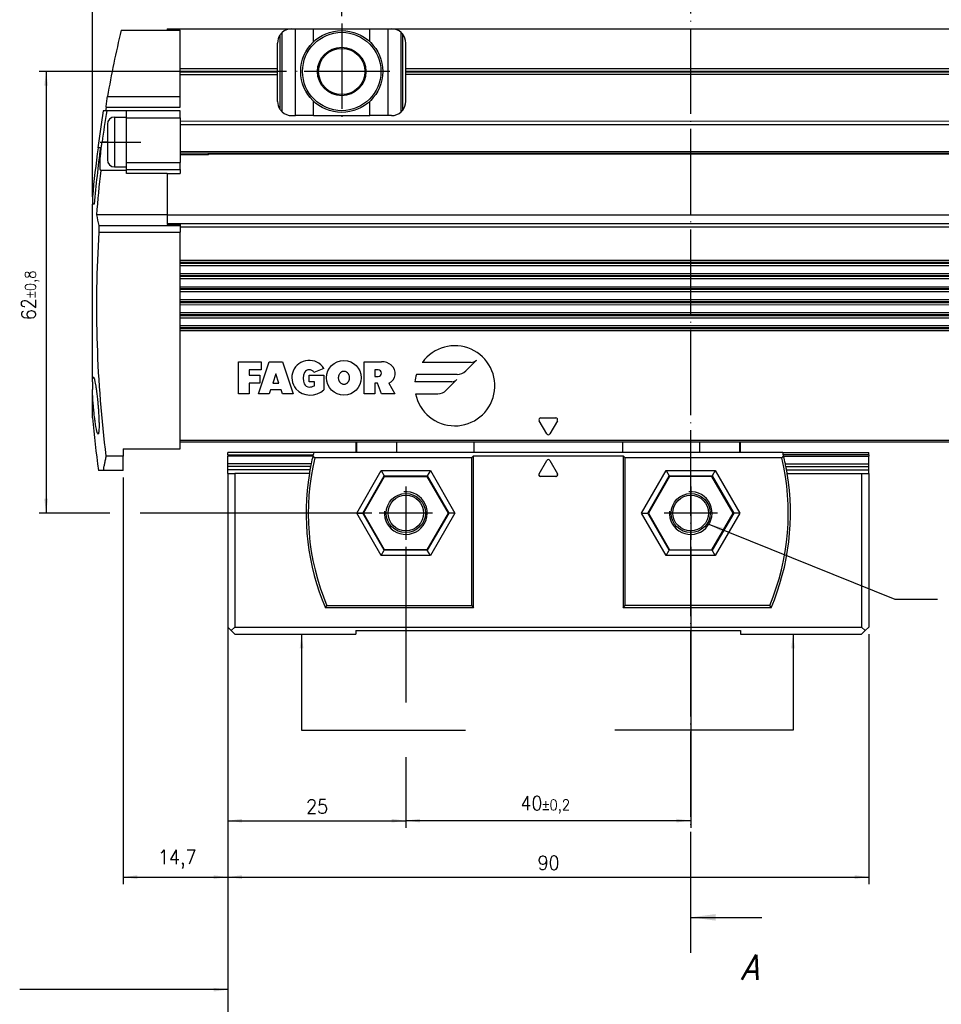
# Model space of a CAD drawing. Header units: millimetres. Extents: x -285 to 1270, y -233 to 203.
# Tile 3 of 26: x -174 to -44, y -93 to 45. Entities that reach past the tile are written whole.
import ezdxf

# ---------------------------------------------------------------- set-up
doc = ezdxf.new("R2010")
doc.units = ezdxf.units.MM
doc.linetypes.add('DOT_CENTER', pattern=[14, 12, -1, 0, -1])
doc.layers.add('1', color=7, linetype='Continuous')
doc.styles.add('CONVERTER_11', font='txt.shx', dxfattribs={"width": 0.9})
doc.styles.add('CONVERTER_14', font='txt.shx', dxfattribs={"width": 0.9, "oblique": 15})
doc.dimstyles.new('ME10_DIM_27', dxfattribs={"dimtxt": 2, "dimasz": 2, "dimexe": 1, "dimexo": 1, "dimgap": 1, "dimtad": 1, "dimdsep": 46, "dimtxsty": 'CONVERTER_11', "dimsah": 1, "dimcen": 0.09, "dimclrd": 2, "dimclre": 2, "dimclrt": 2, "dimadec": 0, "dimazin": 0, "dimtol": 1, "dimtp": 0.2, "dimtm": 0.2, "dimtfac": 0.75, "dimtdec": 0, "dimtix": 1, "dimtmove": 0, "dimatfit": 3, "dimfxl": 1, "dimtolj": 1, "dimtzin": 0, "dimarcsym": 0})
doc.dimstyles.new('ME10_DIM_28', dxfattribs={"dimtxt": 2, "dimasz": 2, "dimexe": 1, "dimexo": 1, "dimgap": 1, "dimtad": 1, "dimdsep": 46, "dimtxsty": 'CONVERTER_11', "dimsah": 1, "dimcen": 0.09, "dimclrd": 2, "dimclre": 2, "dimclrt": 2, "dimadec": 0, "dimazin": 0, "dimtfac": 1, "dimtdec": 4, "dimtix": 1, "dimtmove": 0, "dimatfit": 3, "dimfxl": 1, "dimtolj": 1, "dimtzin": 0, "dimarcsym": 0})
doc.dimstyles.new('ME10_DIM_29', dxfattribs={"dimtxt": 2, "dimasz": 2, "dimexe": 1, "dimexo": 1, "dimgap": 1, "dimtad": 1, "dimdsep": 46, "dimtxsty": 'CONVERTER_11', "dimsah": 1, "dimcen": 0.09, "dimclrd": 2, "dimclre": 2, "dimclrt": 2, "dimadec": 0, "dimazin": 0, "dimtfac": 1, "dimtdec": 4, "dimtix": 1, "dimtmove": 0, "dimatfit": 3, "dimfxl": 1, "dimtolj": 1, "dimtzin": 0, "dimarcsym": 0})
doc.dimstyles.new('ME10_DIM_30', dxfattribs={"dimtxt": 2, "dimasz": 2, "dimexe": 1, "dimexo": 1, "dimgap": 1, "dimtad": 1, "dimdsep": 46, "dimtxsty": 'CONVERTER_11', "dimsah": 1, "dimcen": 0.09, "dimclrd": 2, "dimclre": 2, "dimclrt": 2, "dimadec": 0, "dimazin": 0, "dimtfac": 1, "dimtdec": 4, "dimtix": 1, "dimtmove": 0, "dimatfit": 3, "dimfxl": 1, "dimtolj": 1, "dimtzin": 0, "dimarcsym": 0})
doc.dimstyles.new('ME10_DIM_31', dxfattribs={"dimtxt": 2, "dimasz": 2, "dimexe": 1, "dimexo": 1, "dimgap": 1, "dimtad": 1, "dimdsep": 46, "dimtxsty": 'CONVERTER_11', "dimsah": 1, "dimcen": 0.09, "dimclrd": 2, "dimclre": 2, "dimclrt": 2, "dimadec": 0, "dimazin": 0, "dimtol": 1, "dimtp": 0.8, "dimtm": 0.8, "dimtfac": 0.75, "dimtdec": 0, "dimtix": 1, "dimtmove": 0, "dimatfit": 3, "dimfxl": 1, "dimtolj": 1, "dimtzin": 0, "dimarcsym": 0})
doc.dimstyles.new('ME10_DIM_36', dxfattribs={"dimtxt": 2, "dimasz": 2, "dimexe": 1, "dimexo": 1, "dimgap": 1, "dimtad": 1, "dimdsep": 46, "dimtxsty": 'CONVERTER_11', "dimsah": 1, "dimcen": 0.09, "dimclrd": 2, "dimclre": 2, "dimclrt": 2, "dimadec": 0, "dimazin": 0, "dimtol": 1, "dimtp": 0.25, "dimtm": 0.25, "dimtfac": 0.75, "dimtdec": 0, "dimtix": 1, "dimtmove": 0, "dimatfit": 3, "dimfxl": 1, "dimtolj": 1, "dimtzin": 0, "dimarcsym": 0})
doc.dimstyles.get("Standard").update_dxf_attribs({"dimtxt": 0.18, "dimasz": 0.18, "dimexe": 0.18, "dimexo": 0.0625, "dimgap": 0.09, "dimtad": 0, "dimtih": 1, "dimtoh": 1, "dimdec": 4, "dimzin": 0, "dimdsep": 46, "dimtxsty": 'Standard', "dimcen": 0.09, "dimadec": 0, "dimazin": 0, "dimtfac": 1, "dimtdec": 4, "dimtofl": 0, "dimtmove": 0, "dimatfit": 3, "dimfxl": 1, "dimtolj": 1, "dimtzin": 0, "dimarcsym": 0})

# ---------------------------------------------------------------- blocks, each defined once
blk = doc.blocks.new('CABEZA__9', base_point=(-144.4, -41.42))
at = {"color": 7, "linetype": 'Continuous'}
for p, q in [((-126.4, -14.42), (-126.4, -15.92)), ((-72.4, -15.92), (-72.4, -14.42)), ((-144.4, -16.25), (-144.4, -15.92)), ((-132.32, -15.92), (-144.4, -15.92)), ((-144.4, -16.25), (-144.4, -16.44)), ((-144.4, -17.49), (-144.4, -16.44)), ((-126.4, -15.92), (-132.32, -15.92)), ((-126.28, -15.92), (-126.4, -15.92)), ((-120.64, -15.92), (-126.28, -15.92)), ((-109.8, -15.92), (-120.64, -15.92)), ((-109.9, -16.37), (-110.2, -16.67)), ((-109.9, -37.72), (-109.9, -16.37)), ((-109.9, -16.37), (-88.9, -16.37)), ((-89, -15.92), (-109.8, -15.92)), ((-78.16, -15.92), (-89, -15.92)), ((-88.9, -16.37), (-88.9, -37.72)), ((-88.6, -16.67), (-88.9, -16.37)), ((-72.52, -15.92), (-78.16, -15.92)), ((-72.4, -15.92), (-72.52, -15.92)), ((-66.48, -15.92), (-72.4, -15.92)), ((-66.48, -15.92), (-54.4, -15.92)), ((-54.4, -16.24), (-54.4, -15.92)), ((-54.4, -16.24), (-54.4, -16.43)), ((-54.4, -17.49), (-54.4, -16.43)), ((-144.4, -17.88), (-144.4, -17.49)), ((-144.4, -18.37), (-144.4, -17.88)), ((-110.2, -16.67), (-132.2, -16.67)), ((-110.2, -16.67), (-110.2, -37.42)), ((-100.7, -18.91), (-99.62, -17.02)), ((-100.68, -18.89), (-99.62, -17.05)), ((-99.18, -17.02), (-98.09, -18.91)), ((-99.18, -17.05), (-98.12, -18.89)), ((-88.6, -37.42), (-88.6, -16.67)), ((-66.6, -16.67), (-88.6, -16.67)), ((-54.4, -17.87), (-54.4, -17.49)), ((-54.4, -18.36), (-54.4, -17.87)), ((-144.4, -18.87), (-144.4, -18.37)), ((-144.4, -18.87), (-144.4, -40.42)), ((-144.4, -18.87), (-143.4, -18.87)), ((-143.4, -18.87), (-143.4, -40.42)), ((-132.94, -18.87), (-143.4, -18.87)), ((-125.35, -24.42), (-122.37, -19.27)), ((-122.85, -18.45), (-122.42, -19.2)), ((-122.42, -19.2), (-122.37, -19.27)), ((-122.37, -19.27), (-116.43, -19.27)), ((-116.43, -19.27), (-116.38, -19.2)), ((-116.43, -19.27), (-113.45, -24.42)), ((-115.95, -18.45), (-116.38, -19.2)), ((-98.31, -19.28), (-100.49, -19.28)), ((-98.33, -19.27), (-100.47, -19.27)), ((-82.37, -19.27), (-85.34, -24.42)), ((-82.85, -18.44), (-82.42, -19.19)), ((-82.42, -19.19), (-82.37, -19.27)), ((-76.42, -19.27), (-82.37, -19.27)), ((-76.42, -19.27), (-76.38, -19.19)), ((-73.45, -24.42), (-76.42, -19.27)), ((-75.95, -18.44), (-76.38, -19.19)), ((-65.86, -18.87), (-55.4, -18.86)), ((-55.4, -18.86), (-55.4, -40.42)), ((-55.4, -18.86), (-54.4, -18.86)), ((-54.4, -18.86), (-54.4, -18.36)), ((-54.4, -18.86), (-54.4, -40.42)), ((-126.3, -24.42), (-125.43, -24.42)), ((-125.43, -24.42), (-125.35, -24.42)), ((-122.37, -29.57), (-125.35, -24.42)), ((-113.45, -24.42), (-116.43, -29.57)), ((-113.36, -24.42), (-113.45, -24.42)), ((-112.5, -24.42), (-113.36, -24.42)), ((-86.3, -24.42), (-85.43, -24.42)), ((-85.43, -24.42), (-85.34, -24.42)), ((-85.34, -24.42), (-82.37, -29.57)), ((-76.42, -29.57), (-73.45, -24.42)), ((-73.36, -24.42), (-73.45, -24.42)), ((-72.5, -24.42), (-73.36, -24.42)), ((-122.85, -30.4), (-122.42, -29.65)), ((-122.42, -29.65), (-122.37, -29.57)), ((-116.43, -29.57), (-122.37, -29.57)), ((-116.38, -29.65), (-116.43, -29.57)), ((-115.95, -30.4), (-116.38, -29.65)), ((-82.85, -30.4), (-82.41, -29.65)), ((-82.41, -29.65), (-82.37, -29.57)), ((-82.37, -29.57), (-76.42, -29.57)), ((-76.38, -29.65), (-76.42, -29.57)), ((-75.95, -30.4), (-76.38, -29.65)), ((-109.9, -37.72), (-130.69, -37.72)), ((-130.49, -37.42), (-110.2, -37.42)), ((-110.2, -37.42), (-109.9, -37.72)), ((-88.9, -37.72), (-88.6, -37.42)), ((-68.11, -37.72), (-88.9, -37.72)), ((-68.31, -37.42), (-88.6, -37.42)), ((-143.9, -40.92), (-144.4, -40.42)), ((-143.9, -40.92), (-143.4, -40.42)), ((-143.9, -40.92), (-143.4, -41.42)), ((-143.4, -40.42), (-55.4, -40.42)), ((-143.4, -41.42), (-126.4, -41.42)), ((-126.4, -40.92), (-72.4, -40.92)), ((-126.4, -40.92), (-126.4, -41.42)), ((-72.4, -40.92), (-72.4, -41.42)), ((-72.4, -41.42), (-55.4, -41.42)), ((-55.4, -40.42), (-54.9, -40.92)), ((-54.9, -40.92), (-55.4, -41.42)), ((-54.4, -40.42), (-54.9, -40.92))]:
    blk.add_line(p, q, dxfattribs=at)
at = {"color": 3, "linetype": 'Continuous'}
for p, q in [((-126.28, -15.92), (-126.28, -14.42)), ((-120.64, -15.92), (-120.64, -14.42)), ((-109.8, -15.92), (-109.8, -14.42)), ((-89, -14.42), (-89, -15.92)), ((-78.16, -14.42), (-78.16, -15.92)), ((-72.52, -15.92), (-72.52, -14.42)), ((-144.4, -16.25), (-132.4, -16.25)), ((-132.45, -16.44), (-144.4, -16.44)), ((-54.4, -16.24), (-66.4, -16.24)), ((-66.35, -16.43), (-54.4, -16.43)), ((-132.68, -17.49), (-144.4, -17.49)), ((-132.76, -17.88), (-144.4, -17.88)), ((-99.62, -17.02), (-99.62, -17.05)), ((-99.18, -17.02), (-99.18, -17.05)), ((-66.11, -17.49), (-54.4, -17.49)), ((-66.04, -17.87), (-54.4, -17.87)), ((-132.86, -18.37), (-144.4, -18.37)), ((-126.3, -24.42), (-122.85, -18.45)), ((-125.43, -24.42), (-122.42, -19.2)), ((-122.85, -18.45), (-115.95, -18.45)), ((-122.42, -19.2), (-116.38, -19.2)), ((-116.38, -19.2), (-113.36, -24.42)), ((-115.95, -18.45), (-112.5, -24.42)), ((-100.7, -18.91), (-100.68, -18.89)), ((-100.49, -19.28), (-100.47, -19.27)), ((-98.33, -19.27), (-98.31, -19.28)), ((-98.12, -18.89), (-98.09, -18.91)), ((-86.3, -24.42), (-82.85, -18.44)), ((-85.43, -24.42), (-82.42, -19.19)), ((-82.85, -18.44), (-75.95, -18.44)), ((-82.42, -19.19), (-76.38, -19.19)), ((-76.38, -19.19), (-73.36, -24.42)), ((-75.95, -18.44), (-72.5, -24.42)), ((-65.94, -18.37), (-54.4, -18.36)), ((-122.85, -30.4), (-126.3, -24.42)), ((-122.42, -29.65), (-125.43, -24.42)), ((-113.36, -24.42), (-116.38, -29.65)), ((-112.5, -24.42), (-115.95, -30.4)), ((-82.85, -30.4), (-86.3, -24.42)), ((-82.41, -29.65), (-85.43, -24.42)), ((-73.36, -24.42), (-76.38, -29.65)), ((-72.5, -24.42), (-75.95, -30.4)), ((-115.95, -30.4), (-122.85, -30.4)), ((-116.38, -29.65), (-122.42, -29.65)), ((-75.95, -30.4), (-82.85, -30.4)), ((-76.38, -29.65), (-82.41, -29.65))]:
    blk.add_line(p, q, dxfattribs=at)
at = {"color": 7, "linetype": 'Continuous'}
for centre, radius in [((-119.4, -24.42), 2.75), ((-119.4, -24.42), 2.5), ((-79.4, -24.42), 2.75), ((-79.4, -24.42), 2.5)]:
    blk.add_circle(centre, radius, dxfattribs=at)
for centre, radius, start, end in [((-99.4, -24.42), 34, 166.4206, 168.2419), ((-99.4, -24.42), 34, 166.3082, 166.4206), ((-99.4, -24.42), 34, 166.0884, 166.3082), ((-99.4, -24.42), 34, 165.5264, 166.0884), ((-99.4, -24.42), 34, 13.9194, 14.4814), ((-99.4, -24.42), 34, 13.6996, 13.9194), ((-99.4, -24.42), 34, 13.5871, 13.6996), ((-99.4, -24.42), 34, 11.7659, 13.5871), ((-99.4, -24.42), 33.7, 166.7086, 202.6946), ((-99.4, -24.42), 34, 168.9004, 169.7472), ((-99.4, -24.42), 34, 168.2419, 168.9004), ((-99.4, -17.15), 0.25, 30.0039, 150.0039), ((-99.4, -17.17), 0.25, 30.0039, 150.0039), ((-99.4, -24.42), 33.7, 337.3132, 13.2992), ((-99.4, -24.42), 34, 11.1074, 11.7659), ((-99.4, -24.42), 34, 10.2606, 11.1074), ((-99.4, -24.42), 34, 170.6023, 203.0316), ((-99.4, -24.42), 34, 169.7472, 170.6023), ((-100.49, -19.03), 0.25, 150.0039, 270.0039), ((-100.47, -19.02), 0.25, 150.0039, 270.0039), ((-98.33, -19.02), 0.25, 270.0039, 30.0039), ((-98.31, -19.03), 0.25, 270.0039, 30.0039), ((-99.4, -24.42), 34, 336.9762, 9.4055), ((-99.4, -24.42), 34, 9.4055, 10.2606)]:
    blk.add_arc(centre, radius, start, end, dxfattribs=at)
for points, knots in [([(-132.2, -16.67), (-132.22, -16.65), (-132.25, -16.6), (-132.31, -16.52), (-132.37, -16.45), (-132.41, -16.4), (-132.43, -16.37)], [0, 0, 0, 0, 0.0954143, 0.19106, 0.2864288, 0.3820222, 0.3820222, 0.3820222, 0.3820222]), ([(-66.37, -16.37), (-66.39, -16.39), (-66.42, -16.44), (-66.48, -16.52), (-66.54, -16.59), (-66.58, -16.64), (-66.6, -16.67)], [0, 0, 0, 0, 0.0954825, 0.1909591, 0.2864724, 0.3820222, 0.3820222, 0.3820222, 0.3820222]), ([(-130.69, -37.72), (-130.67, -37.7), (-130.64, -37.65), (-130.59, -37.57), (-130.54, -37.5), (-130.51, -37.45), (-130.49, -37.42)], [0, 0, 0, 0, 0.0900935, 0.1799882, 0.2700098, 0.3600539, 0.3600539, 0.3600539, 0.3600539]), ([(-68.31, -37.42), (-68.29, -37.44), (-68.26, -37.49), (-68.21, -37.57), (-68.16, -37.64), (-68.12, -37.69), (-68.11, -37.72)], [0, 0, 0, 0, 0.0899107, 0.1800615, 0.2700953, 0.3600539, 0.3600539, 0.3600539, 0.3600539])]:
    blk.add_open_spline(points, degree=3, knots=knots, dxfattribs=at)
at = {"layer": '1', "color": 2, "linetype": 'DOT_CENTER'}
for p, q in [((-119.4, -20.67), (-119.4, -28.17)), ((-79.4, -20.67), (-79.4, -28.17)), ((-115.65, -24.42), (-123.15, -24.42)), ((-75.65, -24.42), (-83.15, -24.42))]:
    blk.add_line(p, q, dxfattribs=at)
at = {"layer": '1', "color": 30, "linetype": 'Continuous'}
for centre in [(-119.4, -24.42), (-79.4, -24.42)]:
    blk.add_arc(centre, 3, 175, 95, dxfattribs=at)
blk = doc.blocks.new('REGLA__10', base_point=(-163.4, -18.42))
at = {"color": 7, "linetype": 'Continuous'}
for p, q in [((-159.37, 43.37), (-152.9, 43.37)), ((-152.9, 43.57), (-135.4, 43.58)), ((-152.9, 43.57), (-152.9, 43.37)), ((-152.9, 43.37), (-151.1, 43.37)), ((-151.1, 38.02), (-151.1, 43.37)), ((-135.4, 43.58), (-134.9, 43.58)), ((-134.9, 43.58), (-132.34, 43.58)), ((-132.34, 43.58), (-124.46, 43.58)), ((-124.46, 43.58), (-121.9, 43.58)), ((-121.9, 43.58), (-121.4, 43.58)), ((-121.4, 43.58), (-35.4, 43.58)), ((-120.04, 31.92), (-120.04, 43.04)), ((-119.88, 42.87), (-119.88, 32.08)), ((-137.4, 38.02), (-137.4, 41.58)), ((-119.4, 38.02), (-119.4, 41.58)), ((-151.1, 38.02), (-137.4, 38.02)), ((-151.1, 37.13), (-151.1, 38.02)), ((-137.4, 37.13), (-137.4, 38.02)), ((-119.4, 38.02), (-37.4, 38.02)), ((-119.4, 37.14), (-119.4, 38.02)), ((-137.4, 37.13), (-151.1, 37.13)), ((-151.1, 34.08), (-151.1, 37.13)), ((-137.4, 33.38), (-137.4, 37.13)), ((-37.4, 37.14), (-119.4, 37.14)), ((-119.4, 33.38), (-119.4, 37.14)), ((-161.3, 34.07), (-151.1, 34.08)), ((-151.1, 32.58), (-151.1, 34.08)), ((-161.38, 32.07), (-161.87, 32.07)), ((-161.48, 32.57), (-151.1, 32.58)), ((-158.6, 32.07), (-161.38, 32.07)), ((-151.1, 32.07), (-158.6, 32.07)), ((-158.6, 31.18), (-158.6, 32.07)), ((-151.1, 31.07), (-151.1, 32.07)), ((-160.3, 31.18), (-158.6, 31.18)), ((-158.6, 31.07), (-158.6, 31.18)), ((-158.6, 24.82), (-158.6, 31.07)), ((-151.1, 31.07), (-151.1, 30.58)), ((84.84, 30.59), (-151.1, 30.58)), ((-151.1, 30.58), (-151.1, 30.08)), ((-135.4, 31.38), (-134.9, 31.38)), ((-132.34, 31.38), (-134.9, 31.38)), ((-132.34, 31.38), (-124.46, 31.38)), ((-121.9, 31.38), (-124.46, 31.38)), ((-121.4, 31.38), (-121.9, 31.38)), ((-161.3, 30.18), (-161.3, 27.68)), ((-151.1, 30.08), (-151.1, 26.37)), ((-161.3, 27.68), (-161.3, 25.18)), ((-162.62, 26.87), (-162.65, 26.87)), ((-162.28, 26.87), (-162.62, 26.87)), ((-151.1, 26.37), (-151.1, 24.82)), ((-151.1, 26.17), (83.77, 26.19)), ((-151.1, 25.92), (-147.1, 25.92)), ((-147.1, 25.92), (-147.1, 26.17)), ((-146.85, 26.17), (-147.1, 25.92)), ((-147.03, 26), (83.89, 26.01)), ((-158.6, 23.69), (-162.23, 23.69)), ((-160.3, 24.18), (-158.6, 24.18)), ((-158.6, 24.18), (-158.6, 24.82)), ((-158.6, 23.84), (-158.6, 24.18)), ((-158.6, 23.69), (-158.6, 23.84)), ((-158.6, 23.26), (-158.6, 23.69)), ((-151.1, 23.84), (-151.1, 24.82)), ((-151.1, 23.84), (-151.1, 23.26)), ((-152.9, 23.26), (-158.6, 23.26)), ((-152.9, 23.26), (-151.1, 23.26)), ((-152.9, 23.26), (-152.9, 17.44)), ((-163.4, 19.97), (-163.4, 18.97)), ((-163.4, 7.14), (-163.4, 18.97)), ((-163.15, 18.97), (-163.4, 18.97)), ((-152.9, 17.44), (-162.83, 17.44)), ((-152.9, 17.44), (85.54, 17.46)), ((-152.9, 17.44), (-152.9, 17.44)), ((-152.9, 17.44), (-152.9, 16.22)), ((-152.9, 16.22), (-152.9, 16.1)), ((-151.1, 16.1), (-152.9, 16.1)), ((-151.1, 16.1), (-151.1, 15.95)), ((-151.1, 15.95), (-151.1, 15.75)), ((-151.1, 15.75), (-151.1, 15.02)), ((-151.1, 11.02), (-151.1, 15.02)), ((85.26, 11.04), (-151.1, 11.02)), ((-151.1, 10.34), (-151.1, 11.02)), ((-151.1, 10.34), (84.8, 10.35)), ((-151.1, 9.19), (-151.1, 10.34)), ((84.03, 9.2), (-151.1, 9.19)), ((-151.1, 8.5), (-151.1, 9.19)), ((-151.1, 8.5), (83.58, 8.52)), ((-151.1, 7.35), (-151.1, 8.5)), ((-151.1, 7.35), (84.32, 7.37)), ((-151.1, 6.67), (-151.1, 7.35)), ((-151.1, 6.67), (84.77, 6.69)), ((-151.1, 5.52), (-151.1, 6.67)), ((85.54, 5.54), (-151.1, 5.52)), ((-151.1, 4.84), (-151.1, 5.52)), ((-151.1, 4.84), (85.14, 4.85)), ((-151.1, 3.69), (-151.1, 4.84)), ((84.37, 3.7), (-151.1, 3.69)), ((-151.1, 3.01), (-151.1, 3.69)), ((-151.1, 3.01), (83.91, 3.02)), ((-151.1, 1.86), (-151.1, 3.01)), ((-163.4, -5.98), (-163.4, 2.04)), ((83.98, 1.87), (-151.1, 1.86)), ((-151.1, 1.17), (-151.1, 1.86)), ((84.44, 1.19), (-151.1, 1.17)), ((-151.1, -14.22), (-151.1, 1.17)), ((-163.4, -5.98), (-163.4, -7.09)), ((-163.4, -11.06), (-163.4, -7.09)), ((-151.1, -15.42), (-151.1, -14.22)), ((-151.1, -14.42), (84.29, -14.41)), ((-159.1, -16.44), (-161.5, -16.44)), ((-159.1, -15.42), (-159.1, -16.44)), ((-159.1, -15.42), (-151.1, -15.42)), ((-159.1, -18.42), (-159.1, -16.44)), ((-161.91, -18.42), (-162.55, -18.42)), ((-159.1, -18.42), (-161.91, -18.42))]:
    blk.add_line(p, q, dxfattribs=at)
at = {"color": 3, "linetype": 'Continuous'}
for p, q in [((-136.77, 31.92), (-136.77, 43.04)), ((-134.9, 31.38), (-134.9, 43.58)), ((-132.34, 41.76), (-132.34, 43.58)), ((-124.46, 41.76), (-124.46, 43.58)), ((-121.9, 31.38), (-121.9, 43.58)), ((-137.07, 42.68), (-137.07, 32.27)), ((-151.1, 37.65), (-137.4, 37.65)), ((-151.1, 37.5), (-137.4, 37.51)), ((-119.4, 37.65), (-37.4, 37.65)), ((-119.4, 37.51), (-37.4, 37.51)), ((-132.34, 31.38), (-132.34, 33.39)), ((-124.46, 31.38), (-124.46, 33.39)), ((-160.3, 31.18), (-160.3, 27.68)), ((-158.6, 31.07), (-151.1, 31.07)), ((85.17, 30.09), (-151.1, 30.08)), ((-161.3, 27.68), (-162.05, 27.68)), ((-160.3, 27.68), (-160.3, 24.18)), ((-151.1, 26.37), (83.64, 26.39)), ((-146.92, 26.1), (83.82, 26.12)), ((-158.6, 24.82), (-151.1, 24.82)), ((-158.6, 23.84), (-151.1, 23.84)), ((-162.52, 15.95), (-151.1, 15.95)), ((-152.9, 16.22), (84.72, 16.23)), ((-151.1, 15.75), (84.41, 15.77)), ((-162.5, 15.02), (-151.1, 15.02)), ((85.08, 10.77), (-151.1, 10.75)), ((84.98, 10.62), (-151.1, 10.61)), ((83.85, 8.93), (-151.1, 8.92)), ((83.76, 8.79), (-151.1, 8.78)), ((84.5, 7.1), (-151.1, 7.08)), ((84.59, 6.96), (-151.1, 6.94)), ((85.41, 5.27), (-151.1, 5.25)), ((85.32, 5.13), (-151.1, 5.11)), ((84.19, 3.43), (-151.1, 3.42)), ((84.09, 3.29), (-151.1, 3.28)), ((84.17, 1.6), (-151.1, 1.58)), ((84.26, 1.46), (-151.1, 1.44)), ((-142.9, -7.67), (-142.9, -3.17)), ((-142.9, -3.17), (-139.71, -3.17)), ((-140.09, -7.67), (-138.59, -3.17)), ((-139.71, -3.17), (-139.71, -4.3)), ((-138.59, -3.17), (-136.71, -3.17)), ((-136.71, -3.17), (-135.21, -7.67)), ((-130.91, -4.11), (-132.31, -4.67)), ((-125.26, -7.67), (-125.26, -3.17)), ((-125.26, -3.17), (-122.82, -3.17)), ((-110.23, -3.26), (-117.09, -3.26)), ((-110.99, -4.45), (-109.49, -2.95)), ((-141.4, -4.3), (-141.4, -5.05)), ((-139.71, -4.3), (-141.4, -4.3)), ((-141.4, -5.05), (-139.9, -5.05)), ((-139.9, -5.05), (-139.9, -6.17)), ((-137.65, -4.86), (-138.09, -6.17)), ((-137.21, -6.17), (-137.65, -4.86)), ((-132.96, -5.05), (-130.9, -5.05)), ((-132.96, -5.99), (-132.96, -5.05)), ((-130.9, -5.05), (-130.9, -7.11)), ((-123.76, -4.3), (-123.76, -5.24)), ((-123.29, -4.3), (-123.76, -4.3)), ((-123.76, -5.24), (-123.29, -5.24)), ((-117.92, -4.94), (-112.18, -4.94)), ((-141.4, -6.17), (-141.4, -7.67)), ((-139.9, -6.17), (-141.4, -6.17)), ((-138.09, -6.17), (-137.21, -6.17)), ((-132.21, -5.99), (-132.96, -5.99)), ((-132.21, -6.55), (-132.21, -5.99)), ((-123.38, -6.17), (-123.76, -6.17)), ((-123.76, -6.17), (-123.76, -7.67)), ((-122.82, -7.67), (-123.38, -6.17)), ((-121.78, -6.17), (-120.95, -7.67)), ((-112.96, -5.98), (-118.12, -5.99)), ((-113.72, -7.18), (-112.22, -5.68)), ((-141.4, -7.67), (-142.9, -7.67)), ((-138.59, -7.67), (-140.09, -7.67)), ((-138.4, -7.11), (-138.59, -7.67)), ((-136.9, -7.11), (-138.4, -7.11)), ((-136.71, -7.67), (-136.9, -7.11)), ((-135.21, -7.67), (-136.71, -7.67)), ((-123.76, -7.67), (-125.26, -7.67)), ((-120.95, -7.67), (-122.82, -7.67)), ((-118.04, -7.67), (-114.91, -7.67)), ((-99.62, -13.3), (-100.68, -11.45)), ((-100.47, -11.07), (-98.33, -11.07)), ((-98.12, -11.45), (-99.18, -13.3)), ((84.43, -14.21), (-151.1, -14.22))]:
    blk.add_line(p, q, dxfattribs=at)
at = {"color": 7, "linetype": 'Continuous'}
for radius in [5.75, 5.5, 3.4, 3.25]:
    blk.add_circle((-128.4, 37.58), radius, dxfattribs=at)
at = {"color": 3, "linetype": 'Continuous'}
blk.add_circle((-128.09, -5.42), 2.44, dxfattribs=at)
at = {"color": 7, "linetype": 'Continuous'}
for centre, radius, start, end in [((3.87, 4.6), 167.78, 166.6394, 169.8834), ((-135.4, 41.58), 2, 133.1086, 146.4466), ((-135.4, 41.58), 2, 90.0039, 133.1086), ((-121.4, 41.58), 2, 46.8992, 90.0039), ((-121.4, 41.58), 2, 40.3188, 46.8992), ((-121.4, 41.58), 2, 0.0039, 40.3188), ((-135.4, 41.58), 2, 146.4466, 180.0039), ((-135.4, 33.38), 2, 180.0039, 213.5612), ((-121.4, 33.38), 2, 319.689, 0.0039), ((3.87, 4.6), 168, 170.5892, 172.3823), ((3.87, 4.6), 167.52, 170.5618, 172.0827), ((3.87, 4.6), 167.69, 170.3985, 170.5719), ((-135.4, 33.38), 2, 213.5612, 226.8992), ((-135.4, 33.38), 2, 226.8992, 270.0039), ((-121.4, 33.38), 2, 270.0039, 313.1086), ((-121.4, 33.38), 2, 313.1086, 319.689), ((-160.3, 30.18), 1, 90, 180), ((3.87, 4.6), 167.97, 172.3811, 174.7528), ((3.87, 4.6), 167.63, 172.3656, 175.0823), ((-160.3, 25.18), 1, 180, 270), ((3.87, 4.6), 167.19, 173.4463, 175.5957), ((-139.11, 21.52), 24.06, 189.7604, 193.3815), ((3.87, 4.6), 166.7, 176.4161, 187.2531), ((3.87, 4.6), 168, 185.3488, 187.8778)]:
    blk.add_arc(centre, radius, start, end, dxfattribs=at)
at = {"color": 3, "linetype": 'Continuous'}
for centre, radius, start, end in [((-112.52, -6.55), 5.62, 191.5408, 144.2009), ((-132.96, -5.42), 2.44, 32.5829, 219.6016), ((-122.82, -5.37), 2.2, 50.7652, 90.0039), ((-122.37, -4.81), 1.48, 293.2806, 50.7652), ((-110.23, -2.22), 1.04, 270.0039, 315.0039), ((-131.83, -5.52), 1.97, 154.6269, 202.6237), ((-132.96, -5.05), 0.752, 29.9229, 150.0849), ((-123.29, -4.77), 0.469, 270.0039, 90.0039), ((-112.52, -6.55), 5.62, 163.445, 174.2647), ((-112.18, -3.26), 1.69, 270.0039, 315.0039), ((-132.96, -5.99), 0.75, 202.6237, 270.0039), ((-132.96, -5.14), 1.59, 270.0039, 298.0764), ((-112.96, -4.94), 1.04, 270.0039, 315.0039), ((-132.8, -5.07), 2.79, 223.1328, 312.9872), ((-114.91, -5.98), 1.69, 270.0039, 315.0039), ((-100.47, -11.32), 0.25, 90.0039, 210.0039), ((-98.33, -11.32), 0.25, 330.0039, 90.0039), ((-99.4, -13.17), 0.25, 210.0039, 330.0039)]:
    blk.add_arc(centre, radius, start, end, dxfattribs=at)
at = {"color": 7, "linetype": 'Continuous'}
for points, knots in [([(-161.48, 32.57), (-161.45, 32.82), (-161.39, 33.32), (-161.33, 33.82), (-161.3, 34.07)], [0, 0, 0, 0, 0.754936, 1.510269, 1.510269, 1.510269, 1.510269]), ([(-162.23, 23.69), (-162.23, 23.69), (-162.26, 23.72), (-162.28, 23.79), (-162.31, 23.9), (-162.33, 24.1), (-162.34, 24.36), (-162.33, 24.66), (-162.32, 25.01), (-162.3, 25.41), (-162.26, 25.83), (-162.23, 26.18), (-162.2, 26.5), (-162.16, 26.83), (-162.11, 27.23), (-162.07, 27.52), (-162.05, 27.68)], [0, 0, 0, 0, 0.034385, 0.099339, 0.212235, 0.390546, 0.692535, 1.003389, 1.27508, 1.754131, 2.192989, 2.547237, 2.808175, 3.146146, 3.554288, 4.02577, 4.02577, 4.02577, 4.02577]), ([(-162.52, 15.95), (-162.52, 15.93), (-162.51, 15.88), (-162.5, 15.8), (-162.49, 15.7), (-162.49, 15.59), (-162.49, 15.45), (-162.49, 15.32), (-162.49, 15.17), (-162.5, 15.07), (-162.5, 15.02)], [0, 0, 0, 0, 0.0759304, 0.1506608, 0.2378916, 0.369366, 0.4986847, 0.6376365, 0.7828205, 0.931409, 0.931409, 0.931409, 0.931409]), ([(-163.4, 2.04), (-163.4, 2.06), (-163.4, 2.09), (-163.4, 2.16), (-163.4, 2.25), (-163.4, 2.35), (-163.4, 2.46), (-163.4, 2.55), (-163.4, 2.65), (-163.4, 2.79), (-163.4, 2.96), (-163.4, 3.16), (-163.4, 3.35), (-163.4, 3.52), (-163.4, 3.66), (-163.4, 3.85), (-163.4, 4.07), (-163.4, 4.32), (-163.4, 4.54), (-163.4, 4.73), (-163.4, 4.89), (-163.4, 5.08), (-163.4, 5.3), (-163.4, 5.54), (-163.4, 5.75), (-163.4, 5.91), (-163.4, 6.05), (-163.4, 6.2), (-163.4, 6.37), (-163.4, 6.54), (-163.4, 6.7), (-163.4, 6.83), (-163.4, 6.94), (-163.4, 7.02), (-163.4, 7.09), (-163.4, 7.13), (-163.4, 7.14)], [0, 0, 0, 0, 0.036125, 0.110454, 0.19531, 0.302839, 0.432247, 0.500215, 0.599601, 0.732334, 0.900346, 1.105567, 1.349929, 1.45815, 1.60652, 1.792467, 2.013415, 2.266794, 2.550028, 2.673463, 2.83587, 3.030993, 3.252579, 3.494373, 3.750121, 3.860131, 3.998321, 4.156437, 4.326223, 4.499423, 4.667784, 4.797187, 4.904712, 4.989562, 5.044781, 5.1, 5.1, 5.1, 5.1]), ([(-163.4, -5.98), (-163.4, -5.9), (-163.39, -5.73), (-163.36, -5.54), (-163.34, -5.38), (-163.29, -5.34), (-163.27, -5.33)], [0, 0, 0, 0, 0.2516218, 0.4903588, 0.6203553, 0.681131, 0.681131, 0.681131, 0.681131]), ([(-163.27, -5.33), (-163.26, -5.34), (-163.2, -5.38), (-163.15, -5.54), (-163.09, -5.74), (-163.03, -6.04), (-162.95, -6.42), (-162.88, -6.9), (-162.82, -7.32), (-162.78, -7.67), (-162.74, -7.97), (-162.7, -8.35), (-162.66, -8.81), (-162.61, -9.32), (-162.57, -9.82), (-162.54, -10.28), (-162.52, -10.67), (-162.5, -10.97), (-162.49, -11.32), (-162.47, -11.73), (-162.47, -12.21), (-162.48, -12.6), (-162.49, -12.9), (-162.52, -13.11), (-162.54, -13.27), (-162.59, -13.31), (-162.61, -13.33)], [0, 0, 0, 0, 0.066861, 0.206338, 0.455854, 0.715617, 1.128407, 1.61707, 2.171838, 2.384459, 2.687635, 3.074136, 3.536756, 4.068325, 4.60151, 5.06481, 5.451296, 5.754008, 5.965956, 6.513518, 6.995227, 7.401797, 7.66326, 7.913385, 8.049373, 8.11238, 8.11238, 8.11238, 8.11238]), ([(-162.61, -13.33), (-162.62, -13.31), (-162.68, -13.27), (-162.71, -13.16), (-162.76, -13.03), (-162.8, -12.86), (-162.86, -12.6), (-162.92, -12.25), (-162.98, -11.86), (-163.03, -11.51), (-163.07, -11.23), (-163.1, -10.97), (-163.14, -10.67), (-163.18, -10.28), (-163.23, -9.83), (-163.27, -9.34), (-163.31, -8.88), (-163.33, -8.49), (-163.35, -8.15), (-163.37, -7.83), (-163.39, -7.47), (-163.4, -7.22), (-163.4, -7.09)], [0, 0, 0, 0, 0.067909, 0.209899, 0.320412, 0.488864, 0.72868, 1.136777, 1.545763, 1.911801, 2.190869, 2.404395, 2.708644, 3.096336, 3.56022, 4.093077, 4.55553, 4.947714, 5.261, 5.567135, 5.928516, 6.325599, 6.325599, 6.325599, 6.325599]), ([(-161.5, -16.44), (-161.53, -16.63), (-161.61, -16.99), (-161.72, -17.51), (-161.82, -17.98), (-161.88, -18.28), (-161.91, -18.42)], [0, 0, 0, 0, 0.5769, 1.114616, 1.588455, 2.023333, 2.023333, 2.023333, 2.023333])]:
    blk.add_open_spline(points, degree=3, knots=knots, dxfattribs=at)
at = {"color": 3, "linetype": 'Continuous'}
blk.add_open_spline([(-128.09, -4.49), (-128.1, -4.49), (-128.12, -4.49), (-128.19, -4.49), (-128.28, -4.51), (-128.37, -4.55), (-128.44, -4.6), (-128.51, -4.65), (-128.59, -4.73), (-128.69, -4.85), (-128.78, -5.03), (-128.82, -5.2), (-128.83, -5.33), (-128.84, -5.42), (-128.83, -5.54), (-128.81, -5.68), (-128.77, -5.82), (-128.71, -5.95), (-128.65, -6.04), (-128.58, -6.14), (-128.47, -6.24), (-128.33, -6.32), (-128.2, -6.35), (-128.09, -6.36), (-127.97, -6.35), (-127.85, -6.32), (-127.74, -6.26), (-127.64, -6.18), (-127.56, -6.1), (-127.49, -6), (-127.44, -5.9), (-127.4, -5.8), (-127.38, -5.73), (-127.36, -5.67), (-127.35, -5.6), (-127.34, -5.52), (-127.34, -5.41), (-127.34, -5.28), (-127.37, -5.14), (-127.41, -5.02), (-127.45, -4.92), (-127.49, -4.85), (-127.54, -4.77), (-127.61, -4.7), (-127.69, -4.62), (-127.79, -4.56), (-127.9, -4.51), (-128.01, -4.49), (-128.07, -4.49), (-128.08, -4.49), (-128.09, -4.49)], degree=3, knots=[0, 0, 0, 0, 0.034211, 0.075166, 0.197483, 0.299555, 0.376453, 0.456451, 0.566203, 0.70371, 0.928832, 1.160689, 1.227212, 1.320584, 1.436324, 1.571014, 1.742439, 1.883698, 1.992692, 2.064649, 2.249404, 2.426576, 2.547482, 2.655496, 2.763983, 2.88451, 3.034686, 3.159204, 3.248528, 3.382169, 3.50228, 3.605308, 3.686173, 3.738749, 3.795158, 3.881589, 3.992852, 4.124776, 4.274569, 4.403745, 4.511029, 4.594231, 4.650023, 4.787758, 4.897342, 4.97699, 5.124225, 5.276879, 5.294496, 5.312077, 5.312077, 5.312077, 5.312077], dxfattribs=at)
at = {"layer": '1', "color": 2, "linetype": 'DOT_CENTER'}
for p, q in [((-128.4, 44.33), (-128.4, 30.83)), ((-121.65, 37.58), (-135.15, 37.58)), ((-162.3, 27.68), (-156.6, 27.68))]:
    blk.add_line(p, q, dxfattribs=at)
blk = doc.blocks.new('Regla_G2_cm640-T__11', base_point=(-163.4, -41.42))
for name, p in [('REGLA__10', (-163.4, -18.42)), ('CABEZA__9', (-144.4, -41.42))]:
    blk.add_blockref(name, p)
blk = doc.blocks.new('*D69')
at = {"layer": '1', "color": 2, "linetype": 'Continuous'}
for p, q in [((-119.4, -29.17), (-119.4, -51.04)), ((-79.4, -29.17), (-79.4, -68.61)), ((-119.4, -60.47), (-119.4, -68.61)), ((-119.4, -67.61), (-79.4, -67.61))]:
    blk.add_line(p, q, dxfattribs=at)
at = {"layer": '1', "color": 2}
for points in [[(-117.4, -67.35), (-117.4, -67.87), (-119.4, -67.61)], [(-81.4, -67.87), (-81.4, -67.35), (-79.4, -67.61)]]:
    blk.add_solid(points, dxfattribs=at)
at = {"layer": '1', "color": 2, "insert": (-103.31, -66.61), "char_height": 2, "attachment_point": 7, "rotation": 0.0001, "line_spacing_factor": 0.60024, "style": 'CONVERTER_11'}
blk.add_mtext('\\C2;40\\C2;\\H1.5;{\\Fgdt;`}0,2', dxfattribs=at)
blk = doc.blocks.new('*D70')
at = {"layer": '1', "color": 2, "linetype": 'Continuous'}
for p, q in [((-144.4, -28.13), (-144.4, -68.62)), ((-119.4, -29.17), (-119.4, -51.04)), ((-119.4, -58.71), (-119.4, -68.62)), ((-144.4, -67.62), (-119.4, -67.62))]:
    blk.add_line(p, q, dxfattribs=at)
at = {"layer": '1', "color": 2}
for points in [[(-142.4, -67.36), (-142.4, -67.88), (-144.4, -67.62)], [(-121.4, -67.88), (-121.4, -67.36), (-119.4, -67.62)]]:
    blk.add_solid(points, dxfattribs=at)
at = {"layer": '1', "color": 2, "insert": (-133.4, -66.62), "char_height": 2, "attachment_point": 7, "rotation": 0.0001, "line_spacing_factor": 0.60024, "style": 'CONVERTER_11'}
blk.add_mtext('25', dxfattribs=at)
blk = doc.blocks.new('*D71')
at = {"layer": '1', "color": 2, "linetype": 'Continuous'}
for p, q in [((-144.4, -41.42), (-144.4, -76.53)), ((-54.4, -41.42), (-54.4, -76.53)), ((-144.4, -75.53), (-54.4, -75.53))]:
    blk.add_line(p, q, dxfattribs=at)
at = {"layer": '1', "color": 2}
for points in [[(-142.4, -75.27), (-142.4, -75.8), (-144.4, -75.53)], [(-56.4, -75.8), (-56.4, -75.27), (-54.4, -75.53)]]:
    blk.add_solid(points, dxfattribs=at)
at = {"layer": '1', "color": 2, "insert": (-100.9, -74.53), "char_height": 2, "attachment_point": 7, "rotation": 0.0001, "line_spacing_factor": 0.60024, "style": 'CONVERTER_11'}
blk.add_mtext('90', dxfattribs=at)
blk = doc.blocks.new('*D72')
at = {"layer": '1', "color": 2, "linetype": 'Continuous'}
for p, q in [((-159.1, -19.42), (-159.1, -76.54)), ((-144.4, -28.13), (-144.4, -76.54)), ((-159.1, -75.54), (-144.4, -75.54))]:
    blk.add_line(p, q, dxfattribs=at)
at = {"layer": '1', "color": 2}
for points in [[(-157.1, -75.28), (-157.1, -75.8), (-159.1, -75.54)], [(-146.4, -75.8), (-146.4, -75.28), (-144.4, -75.54)]]:
    blk.add_solid(points, dxfattribs=at)
at = {"layer": '1', "color": 2, "insert": (-154.2, -74.34), "char_height": 2, "attachment_point": 7, "rotation": 0.0001, "line_spacing_factor": 0.60024, "style": 'CONVERTER_11'}
blk.add_mtext('14,7', dxfattribs=at)
blk = doc.blocks.new('*D73')
at = {"layer": '1', "color": 2, "linetype": 'Continuous'}
for p, q in [((-136.15, 37.58), (-170.9, 37.58)), ((-169.9, 37.58), (-169.9, -24.42)), ((-160.98, -24.42), (-170.9, -24.42)), ((-124.15, -24.42), (-156.71, -24.42))]:
    blk.add_line(p, q, dxfattribs=at)
at = {"layer": '1', "color": 2}
for points in [[(-169.64, 35.58), (-170.17, 35.58), (-169.9, 37.58)], [(-170.17, -22.42), (-169.64, -22.42), (-169.9, -24.42)]]:
    blk.add_solid(points, dxfattribs=at)
at = {"layer": '1', "color": 2, "insert": (-170.9, 2.66), "char_height": 2, "attachment_point": 7, "rotation": 90, "line_spacing_factor": 0.60024, "style": 'CONVERTER_11'}
blk.add_mtext('\\C2;62\\C2;\\H1.5;{\\Fgdt;`}0,8', dxfattribs=at)
blk = doc.blocks.new('*D78')
at = {"layer": '1', "color": 2, "linetype": 'Continuous'}
for p, q in [((-163.4, 19.97), (-163.4, 76.63)), ((-128.4, 45.33), (-128.4, 76.63)), ((-128.4, 75.63), (-163.4, 75.63))]:
    blk.add_line(p, q, dxfattribs=at)
at = {"layer": '1', "color": 2}
for points in [[(-161.4, 75.9), (-161.4, 75.37), (-163.4, 75.63)], [(-130.4, 75.37), (-130.4, 75.9), (-128.4, 75.63)]]:
    blk.add_solid(points, dxfattribs=at)
at = {"layer": '1', "color": 2, "insert": (-150.49, 76.63), "char_height": 2, "attachment_point": 7, "rotation": 0.0001, "line_spacing_factor": 0.60024, "style": 'CONVERTER_11'}
blk.add_mtext('\\C2;35\\C2;\\H1.5;{\\Fgdt;`}0,25', dxfattribs=at)
blk = doc.blocks.new('A-A__6', base_point=(-25, 0))
at = {"layer": '1', "color": 2, "linetype": 'DOT_CENTER'}
blk.add_line((-79.4, -81.19), (-79.4, 51.08), dxfattribs=at)
at = {"layer": '1', "color": 7}
blk.add_solid([(-75.9, -80.73), (-75.9, -81.65), (-79.4, -81.19)], dxfattribs=at)
at = {"layer": '1', "color": 7, "insert": (-71.15, -88.19), "char_height": 3.5, "attachment_point": 5, "line_spacing_factor": 1.20048, "style": 'CONVERTER_14'}
blk.add_mtext('A', dxfattribs=at)
at = {"layer": '1', "color": 7, "linetype": 'Continuous', "has_arrowhead": 0}
for points in [[(-79.4, -81.19), (-79.4, -76.19)], [(-79.4, -81.19), (-69.4, -81.19)], [(-79.4, -86.19), (-79.4, -81.19)]]:
    blk.add_leader(points, dimstyle='Standard', dxfattribs=at)
blk = doc.blocks.new('A__12', base_point=(17, 1))
at = {"layer": '1', "color": 7, "linetype": 'Continuous'}
blk.add_line((-144.398, -27.135), (-144.398, -101.135), dxfattribs=at)
at = {"layer": '1', "color": 2}
for points in [[(-74.888, -26.492), (-75.085, -26.981), (-76.841, -25.989)], [(-133.775, -43.424), (-134.302, -43.424), (-134.038, -41.424)], [(-64.775, -43.419), (-65.302, -43.419), (-65.038, -41.419)], [(-146.398, -91.606), (-146.398, -91.079), (-144.398, -91.343)]]:
    blk.add_solid(points, dxfattribs=at)
blk.add_blockref('Regla_G2_cm640-T__11', (-163.401, -41.424))
at = {"layer": '1'}
blk.add_blockref('A-A__6', (-25, 0), dxfattribs=at)
for base, p1, p2, dimstyle, picture, middle in [((-128.402, 75.634), (-163.401, 18.974), (-128.402, 44.327), 'ME10_DIM_36', '*D78', (-145.902, 77.634)), ((-159.099, -75.539), (-144.398, -27.135), (-159.099, -18.422), 'ME10_DIM_30', '*D72', (-151.748, -73.439)), ((-144.398, -67.62), (-119.398, -28.173), (-144.398, -27.135), 'ME10_DIM_28', '*D70', (-131.898, -65.62)), ((-119.398, -67.611), (-79.398, -28.17), (-119.398, -28.173), 'ME10_DIM_27', '*D69', (-99.398, -65.611)), ((-144.397, -75.535), (-54.397, -40.418), (-144.397, -40.424), 'ME10_DIM_29', '*D71', (-99.397, -73.535))]:
    dim = blk.add_linear_dim(base=base, p1=p1, p2=p2, dimstyle=dimstyle, dxfattribs=at)
    dim.commit()
    dim.dimension.update_dxf_attribs({"geometry": picture, "text_midpoint": middle, "text_rotation": 0.00014})
dim = blk.add_linear_dim(base=(-169.903, 37.577), p1=(-123.148, -24.423), p2=(-135.152, 37.577), angle=90, dimstyle='ME10_DIM_31', dxfattribs=at)
dim.commit()
dim.dimension.update_dxf_attribs({"geometry": '*D73', "text_midpoint": (-171.903, 6.577), "text_rotation": 90})
at = {"layer": '1', "color": 2, "linetype": 'Continuous', "has_arrowhead": 0}
for points in [[(-76.841, -25.989), (-50.742, -36.509), (-44.742, -36.509)], [(-134.038, -41.424), (-134.038, -54.927), (-111.038, -54.927)], [(-65.038, -41.419), (-65.038, -54.927), (-90.038, -54.927)], [(-144.398, -91.343), (-173.613, -91.343)]]:
    blk.add_leader(points, dimstyle='Standard', dxfattribs=at)

msp = doc.modelspace()

# ---------------------------------------------------------------- block references
msp.add_blockref('A__12', (17, 1))

doc.saveas('drawing.dxf')
